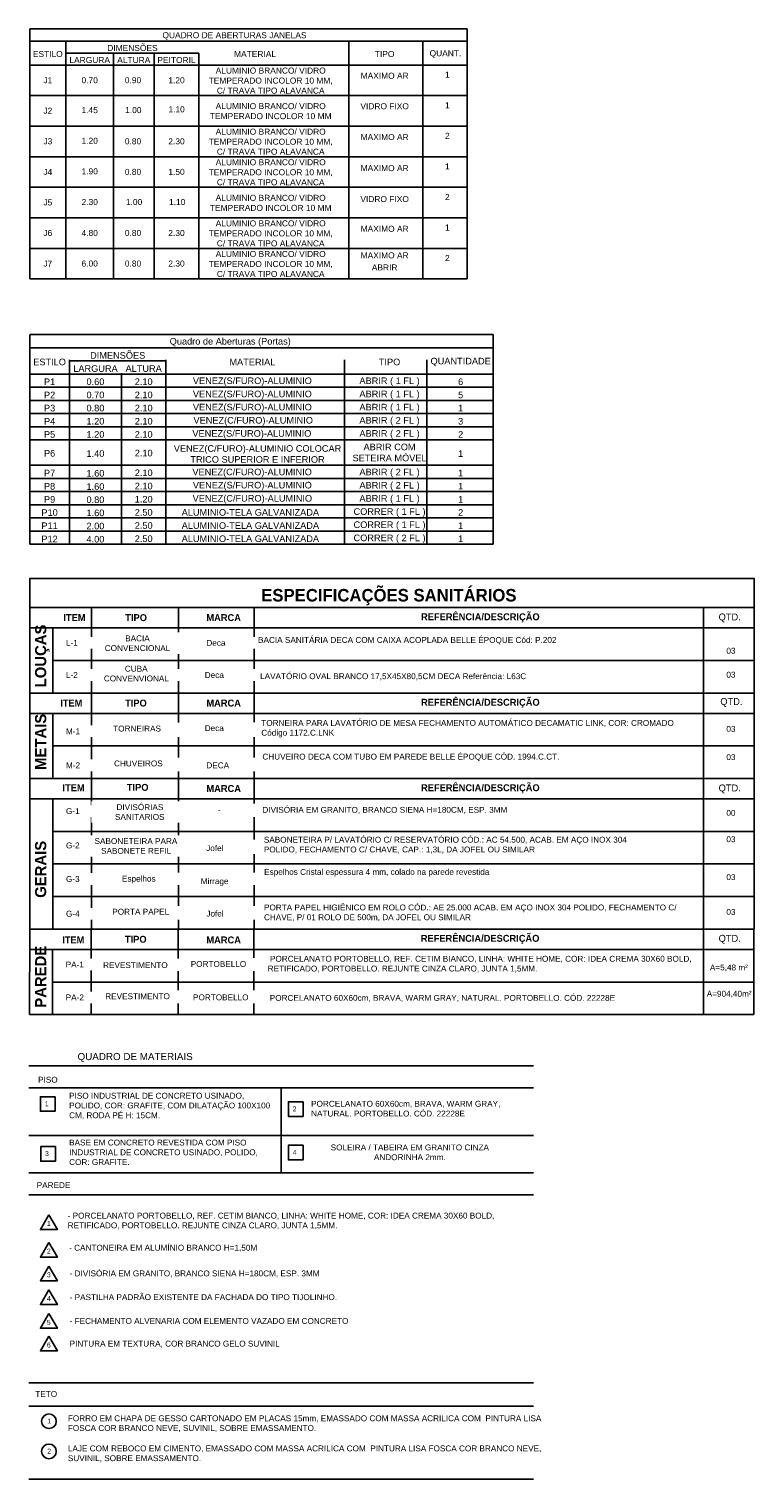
# Model space of a CAD drawing. Header units: metres. Extents: x -44 to 208, y -13 to 238.
# Tile 5 of 154: x 59 to 82, y -13 to 32. Entities that reach past the tile are written whole.
import ezdxf

# ---------------------------------------------------------------- set-up
doc = ezdxf.new("R2010")
doc.units = ezdxf.units.M
doc.header["$MEASUREMENT"] = 0
for name, color, linetype, lineweight in [('A-DETL', 90, 'Continuous', 18), ('G-ANNO-TEXT', 231, 'Continuous', 9), ('VIS-V03', 4, 'Continuous', 25)]:
    doc.layers.add(name, color=color, linetype=linetype, lineweight=lineweight)
doc.layers.add('TXT-ESP', color=40, linetype='Continuous')
doc.layers.add('VIS-V06', color=9, linetype='Continuous')
doc.styles.add('ARIAL', font='arial.ttf')
doc.styles.add('Century Gothic_5', font='GOTHIC.TTF', dxfattribs={"height": 0.023952})
doc.styles.add('Century Gothic_6', font='GOTHIC.TTF', dxfattribs={"height": 0.038323})
doc.styles.add('Century Gothic_7', font='GOTHIC.TTF', dxfattribs={"height": 0.043113})
doc.styles.add('Texto Cota', font='arial.ttf')

msp = doc.modelspace()

# ---------------------------------------------------------------- linework, layer by layer
at = {"layer": 'A-DETL'}
msp.add_line((81.668, 11.434), (59.419, 11.434), dxfattribs=at)
at = {"layer": 'TXT-ESP'}
for p, q in [((59.419, 31.82), (59.419, 24.146)), ((72.854, 31.82), (59.419, 31.82)), ((72.854, 24.146), (72.854, 31.82)), ((59.419, 31.451), (72.854, 31.451)), ((60.534, 24.146), (60.534, 31.451)), ((69.218, 24.146), (69.218, 31.451)), ((71.497, 24.146), (71.497, 31.451)), ((60.534, 31.082), (63.241, 31.082)), ((61.992, 24.146), (61.992, 31.082)), ((63.241, 31.082), (64.617, 31.082)), ((63.241, 24.146), (63.241, 31.082)), ((64.617, 24.146), (64.617, 31.082)), ((59.419, 30.713), (72.854, 30.713)), ((59.419, 29.775), (72.854, 29.775)), ((59.419, 28.836), (72.854, 28.836)), ((59.419, 28.836), (72.854, 28.836)), ((59.419, 27.898), (72.854, 27.898)), ((59.419, 26.96), (72.854, 26.96)), ((59.419, 26.022), (72.854, 26.022)), ((59.419, 25.084), (72.854, 25.084)), ((59.419, 24.146), (72.854, 24.146)), ((73.653, 22.439), (59.419, 22.439)), ((59.419, 22.435), (59.419, 16.002)), ((73.653, 16.002), (73.653, 22.437)), ((59.419, 22.035), (73.653, 22.035)), ((60.64, 16.002), (60.64, 21.66)), ((60.64, 21.631), (63.605, 21.631)), ((63.605, 16.002), (63.605, 21.66)), ((69.093, 16.002), (69.093, 21.66)), ((71.619, 16.002), (71.619, 21.66)), ((59.419, 21.226), (73.653, 21.226)), ((62.237, 16.002), (62.237, 21.255)), ((59.419, 20.822), (73.653, 20.822)), ((59.419, 20.418), (73.653, 20.418)), ((59.419, 20.014), (73.653, 20.014)), ((59.419, 19.61), (73.653, 19.61)), ((59.419, 19.205), (73.653, 19.205)), ((59.419, 18.426), (73.653, 18.426)), ((59.419, 18.022), (73.653, 18.022)), ((59.419, 17.618), (73.653, 17.618)), ((59.419, 17.214), (73.653, 17.214)), ((59.419, 16.81), (73.653, 16.81)), ((59.419, 16.406), (73.653, 16.406)), ((59.419, 16.002), (73.653, 16.002)), ((59.419, 16.002), (73.653, 16.002))]:
    msp.add_line(p, q, dxfattribs=at)
for points in [[(60.201, -0.955), (59.751, -0.955), (59.751, -1.405), (60.201, -1.405)], [(67.818, -1.111), (67.368, -1.111), (67.368, -1.561), (67.818, -1.561)], [(60.208, -2.485), (59.758, -2.485), (59.758, -2.935), (60.208, -2.935)], [(67.818, -2.448), (67.368, -2.448), (67.368, -2.898), (67.818, -2.898)], [(60.011, -4.583), (59.751, -5.033), (60.271, -5.033)], [(60.011, -5.427), (59.751, -5.877), (60.271, -5.877)], [(60.011, -6.156), (59.751, -6.606), (60.271, -6.606)], [(60.011, -6.885), (59.751, -7.335), (60.271, -7.335)], [(60.011, -7.614), (59.751, -8.064), (60.271, -8.064)], [(60.011, -8.311), (59.751, -8.761), (60.271, -8.761)]]:
    msp.add_lwpolyline(points, close=True, dxfattribs=at)
for centre in [(60.011, -10.918), (60.011, -11.843)]:
    msp.add_circle(centre, 0.225, dxfattribs=at)
at = {"layer": 'VIS-V03'}
for p, q in [((59.419, 11.434), (59.419, 14.961)), ((59.419, 14.947), (81.668, 14.947)), ((81.668, 14.961), (81.668, 11.434)), ((59.419, 14.057), (81.668, 14.057)), ((59.419, 13.434), (81.668, 13.434)), ((60.131, 11.434), (60.131, 13.448)), ((60.131, 11.434), (60.131, 13.448)), ((59.419, 11.434), (81.668, 11.434)), ((59.419, 4.188), (59.419, 11.434)), ((60.131, 11.434), (60.131, 11.441)), ((60.131, 11.434), (60.131, 11.441)), ((81.668, 11.434), (81.668, 4.188)), ((59.419, 10.811), (81.668, 10.811)), ((60.131, 9.338), (60.131, 10.811)), ((60.131, 9.797), (60.131, 10.811)), ((60.131, 8.811), (60.131, 10.188)), ((59.419, 8.811), (81.668, 8.811)), ((59.419, 8.188), (81.668, 8.188)), ((60.131, 4.188), (60.131, 8.188)), ((59.411, 1.565), (59.419, 4.188)), ((59.419, 4.188), (81.659, 4.188)), ((81.659, 4.188), (81.659, 1.565)), ((59.411, 3.565), (81.659, 3.565)), ((60.123, 1.565), (60.123, 3.565)), ((59.411, 1.565), (81.659, 1.565)), ((59.398, -0.012), (74.898, -0.012)), ((59.398, -0.682), (74.898, -0.682)), ((59.398, -3.295), (74.898, -3.295)), ((59.398, -3.965), (74.898, -3.965)), ((59.398, -9.735), (74.898, -9.735)), ((59.398, -10.459), (74.898, -10.459)), ((59.398, -12.692), (74.898, -12.692))]:
    msp.add_line(p, q, dxfattribs=at)
at = {"layer": 'VIS-V06'}
for p, q in [((61.317, 14.071), (61.317, 11.434)), ((63.989, 14.071), (63.989, 11.434)), ((66.314, 14.071), (66.314, 11.434)), ((80.12, 14.071), (80.12, 11.434)), ((61.317, 13.448), (61.317, 11.434)), ((63.989, 13.448), (63.989, 11.434)), ((66.314, 13.448), (66.314, 11.434)), ((80.12, 13.448), (80.12, 11.434)), ((60.131, 12.434), (81.668, 12.434)), ((59.419, 11.434), (81.668, 11.434)), ((61.317, 11.434), (61.317, 9.338)), ((61.317, 11.434), (61.317, 9.797)), ((63.989, 11.434), (63.989, 9.797)), ((63.989, 11.434), (63.989, 9.338)), ((66.314, 11.434), (66.314, 9.797)), ((66.314, 11.434), (66.314, 9.338)), ((80.12, 11.434), (80.12, 9.338)), ((80.12, 11.434), (80.12, 9.797)), ((60.131, 9.811), (81.668, 9.811)), ((61.317, 10.188), (61.317, 4.188)), ((63.989, 10.188), (63.989, 4.188)), ((66.314, 10.188), (66.314, 4.188)), ((80.12, 10.188), (80.12, 4.188)), ((60.131, 7.188), (81.668, 7.188)), ((60.131, 6.188), (81.668, 6.188)), ((60.131, 5.188), (81.668, 5.188)), ((59.419, 4.188), (81.668, 4.188)), ((61.309, 4.188), (61.309, 1.565)), ((63.98, 4.188), (63.98, 1.565)), ((66.306, 4.188), (66.306, 1.565)), ((80.112, 4.188), (80.112, 1.565)), ((60.131, 2.565), (81.659, 2.565)), ((67.148, -3.295), (67.148, -0.682)), ((59.398, -2.143), (74.898, -2.143))]:
    msp.add_line(p, q, dxfattribs=at)

# ---------------------------------------------------------------- texts
at = {"layer": 'G-ANNO-TEXT', "color": 7, "insert": (66.531, 14.63), "char_height": 0.38378, "width": 8.97349, "attachment_point": 1, "line_spacing_factor": 0.984117, "style": 'Century Gothic_7'}
msp.add_mtext('\\fCentury Gothic|b1|i0|c0|p34|;ESPECIFICAÇÕES SANITÁRIOS', dxfattribs=at)
at = {"layer": 'TXT-ESP', "style": 'ARIAL'}
for s, height, p in [('QUADRO DE MATERIAIS', 0.216, (60.889, 0.168)), ('PISO', 0.18, (59.678, -0.525)), ('PAREDE', 0.18, (59.635, -3.761)), ('TETO', 0.18, (59.592, -10.173))]:
    msp.add_text(s, height=height, dxfattribs=at).set_placement(p)
for s, p in [('1', (59.884, -1.247)), ('2', (67.498, -1.403)), ('3', (59.891, -2.778)), ('4', (67.501, -2.74)), ('1', (59.948, -4.926)), ('2', (59.949, -5.77)), ('3', (59.949, -6.5)), ('4', (59.949, -7.229)), ('5', (59.949, -7.958)), ('6', (59.949, -8.655)), ('1', (59.958, -10.986)), ('2', (59.958, -11.911))]:
    msp.add_text(s, height=0.15, rotation=0.0092, dxfattribs=at).set_placement(p)
at = {"layer": 'TXT-ESP'}
for s, insert, char_height, width, attachment_point, style in [('QUADRO DE ABERTURAS JANELAS', (65.71, 31.605), 0.18454, 12.39721, 5, 'Texto Cota'), ('ESTILO', (59.976, 31.051), 0.1845, 0.93105, 5, 'Texto Cota'), ('DIMENSÕES', (62.576, 31.236), 0.1845, 3.89836, 5, 'Texto Cota'), ('MATERIAL', (66.342, 31.051), 0.1845, 2.55436, 5, 'Texto Cota'), ('TIPO', (70.322, 31.051), 0.1845, 2.56393, 5, 'Texto Cota'), ('QUANT.', (72.19, 31.051), 0.1845, 1.71136, 5, 'Texto Cota'), ('LARGURA', (61.263, 30.866), 0.1845, 1.27356, 5, 'Texto Cota'), ('ALTURA', (62.617, 30.866), 0.1845, 1.06398, 5, 'Texto Cota'), ('PEITORIL', (63.929, 30.866), 0.1845, 1.19174, 5, 'Texto Cota'), ('J1', (59.976, 30.247), 0.1845, 0.93105, 5, 'Texto Cota'), ('0.70', (61.263, 30.247), 0.1845, 1.27356, 5, 'Texto Cota'), ('0.90', (62.593, 30.247), 0.1845, 1.27356, 5, 'Texto Cota'), ('1.20', (63.929, 30.247), 0.1845, 1.19174, 5, 'Texto Cota'), ('ALUMINIO BRANCO/ VIDRO TEMPERADO INCOLOR 10 MM, C/ TRAVA TIPO ALAVANCA', (66.822, 30.235), 0.18454, 3.91983, 5, 'Texto Cota'), ('MAXIMO AR', (70.322, 30.383), 0.1845, 2.56393, 5, 'Texto Cota'), ('1', (72.248, 30.417), 0.185, 1.71136, 5, 'Texto Cota'), ('J2', (59.976, 29.309), 0.1845, 0.93105, 5, 'Texto Cota'), ('1.45', (61.263, 29.328), 0.1845, 1.06398, 5, 'Texto Cota'), ('1.00', (62.603, 29.329), 0.1845, 1.06398, 5, 'Texto Cota'), ('1.10', (63.931, 29.353), 0.1845, 1.06398, 5, 'Texto Cota'), ('ALUMINIO BRANCO/ VIDRO TEMPERADO INCOLOR 10 MM ', (66.822, 29.297), 0.18454, 3.91983, 5, 'Texto Cota'), ('VIDRO FIXO', (70.322, 29.448), 0.1845, 2.56393, 5, 'Texto Cota'), ('1', (72.248, 29.479), 0.185, 1.71136, 5, 'Texto Cota'), ('J3', (59.976, 28.371), 0.1845, 0.93105, 5, 'Texto Cota'), ('1.20', (61.263, 28.387), 0.1845, 1.06398, 5, 'Texto Cota'), ('0.80', (62.593, 28.371), 0.1845, 1.27356, 5, 'Texto Cota'), ('2.30', (63.929, 28.371), 0.1845, 1.19174, 5, 'Texto Cota'), ('ALUMINIO BRANCO/ VIDRO TEMPERADO INCOLOR 10 MM, C/ TRAVA TIPO ALAVANCA', (66.822, 28.359), 0.18454, 3.91983, 5, 'Texto Cota'), ('MAXIMO AR', (70.322, 28.501), 0.1845, 2.56393, 5, 'Texto Cota'), ('2', (72.248, 28.54), 0.185, 1.71136, 5, 'Texto Cota'), ('ALUMINIO BRANCO/ VIDRO TEMPERADO INCOLOR 10 MM, C/ TRAVA TIPO ALAVANCA', (66.822, 27.421), 0.18454, 3.91983, 5, 'Texto Cota'), ('MAXIMO AR', (70.322, 27.548), 0.1845, 2.56393, 5, 'Texto Cota'), ('1', (72.248, 27.602), 0.185, 1.71136, 5, 'Texto Cota'), ('J4', (59.976, 27.433), 0.1845, 0.93105, 5, 'Texto Cota'), ('1.90', (61.263, 27.449), 0.1845, 1.06398, 5, 'Texto Cota'), ('0.80', (62.593, 27.433), 0.1845, 1.27356, 5, 'Texto Cota'), ('1.50', (63.929, 27.433), 0.1845, 1.19174, 5, 'Texto Cota'), ('ALUMINIO BRANCO/ VIDRO TEMPERADO INCOLOR 10 MM ', (66.822, 26.482), 0.18454, 3.91983, 5, 'Texto Cota'), ('VIDRO FIXO', (70.322, 26.598), 0.1845, 2.56393, 5, 'Texto Cota'), ('2', (72.248, 26.664), 0.185, 1.71136, 5, 'Texto Cota'), ('J5', (59.976, 26.495), 0.1845, 0.93105, 5, 'Texto Cota'), ('2.30', (61.263, 26.508), 0.1845, 1.06398, 5, 'Texto Cota'), ('1.00', (62.626, 26.508), 0.1845, 1.06398, 5, 'Texto Cota'), ('1.10', (63.949, 26.508), 0.1845, 1.06398, 5, 'Texto Cota'), ('ALUMINIO BRANCO/ VIDRO TEMPERADO INCOLOR 10 MM, C/ TRAVA TIPO ALAVANCA', (66.822, 25.544), 0.18454, 3.91983, 5, 'Texto Cota'), ('1', (72.248, 25.726), 0.185, 1.71136, 5, 'Texto Cota'), ('J6', (59.976, 25.557), 0.1845, 0.93105, 5, 'Texto Cota'), ('4.80', (61.263, 25.557), 0.1845, 1.27356, 5, 'Texto Cota'), ('0.80', (62.593, 25.557), 0.1845, 1.27356, 5, 'Texto Cota'), ('2.30', (63.929, 25.557), 0.1845, 1.19174, 5, 'Texto Cota'), ('MAXIMO AR', (70.322, 25.685), 0.1845, 2.56393, 5, 'Texto Cota'), ('ALUMINIO BRANCO/ VIDRO TEMPERADO INCOLOR 10 MM, C/ TRAVA TIPO ALAVANCA', (66.822, 24.606), 0.18454, 3.91983, 5, 'Texto Cota'), ('MAXIMO AR', (70.322, 24.869), 0.1845, 2.56393, 5, 'Texto Cota'), ('J7', (59.976, 24.619), 0.1845, 0.93105, 5, 'Texto Cota'), ('6.00', (61.263, 24.619), 0.1845, 1.27356, 5, 'Texto Cota'), ('0.80', (62.593, 24.619), 0.1845, 1.27356, 5, 'Texto Cota'), ('2.30', (63.929, 24.619), 0.1845, 1.19174, 5, 'Texto Cota'), ('ABRIR', (70.322, 24.499), 0.1845, 2.56393, 5, 'Texto Cota'), ('2', (72.248, 24.788), 0.185, 1.71136, 5, 'Texto Cota'), ('Quadro de Aberturas (Portas)', (65.579, 22.203), 0.20209, 12.11835, 5, 'Texto Cota'), ('DIMENSÕES', (62.122, 21.799), 0.2021, 2.76205, 5, 'Texto Cota'), ('ESTILO', (60.03, 21.597), 0.2021, 1.01964, 5, 'Texto Cota'), ('LARGURA', (61.439, 21.395), 0.2021, 1.39474, 5, 'Texto Cota'), ('ALTURA', (62.921, 21.395), 0.2021, 1.16521, 5, 'Texto Cota'), ('MATERIAL', (66.26, 21.597), 0.2021, 3.09558, 5, 'Texto Cota'), ('TIPO', (70.473, 21.597), 0.2021, 2.5585, 5, 'Texto Cota'), ('QUANTIDADE', (72.657, 21.597), 0.2021, 1.8742, 5, 'Texto Cota'), ('P1', (60.03, 20.991), 0.2021, 1.01964, 5, 'Texto Cota'), ('0.60', (61.439, 20.991), 0.2021, 1.39474, 5, 'Texto Cota'), ('2.10', (62.921, 20.991), 0.2021, 1.16521, 5, 'Texto Cota'), ('VENEZ(S/FURO)-ALUMINIO', (66.259, 20.991), 0.20209, 3.09558, 5, 'Texto Cota'), ('ABRIR ( 1 FL )', (70.473, 20.991), 0.20209, 2.5585, 5, 'Texto Cota'), ('6', (72.657, 20.991), 0.202, 1.8742, 5, 'Texto Cota'), ('P2', (60.03, 20.586), 0.2021, 1.01964, 5, 'Texto Cota'), ('0.70', (61.439, 20.586), 0.2021, 1.39474, 5, 'Texto Cota'), ('2.10', (62.921, 20.586), 0.2021, 1.16521, 5, 'Texto Cota'), ('VENEZ(S/FURO)-ALUMINIO', (66.259, 20.586), 0.20209, 3.09558, 5, 'Texto Cota'), ('ABRIR ( 1 FL )', (70.473, 20.586), 0.20209, 2.5585, 5, 'Texto Cota'), ('5', (72.657, 20.586), 0.202, 1.8742, 5, 'Texto Cota'), ('P3', (60.03, 20.182), 0.2021, 1.01964, 5, 'Texto Cota'), ('0.80', (61.439, 20.182), 0.2021, 1.39474, 5, 'Texto Cota'), ('2.10', (62.921, 20.182), 0.2021, 1.16521, 5, 'Texto Cota'), ('VENEZ(S/FURO)-ALUMINIO', (66.259, 20.182), 0.20209, 3.09558, 5, 'Texto Cota'), ('ABRIR ( 1 FL )', (70.473, 20.182), 0.20209, 2.5585, 5, 'Texto Cota'), ('1', (72.657, 20.182), 0.202, 1.8742, 5, 'Texto Cota'), ('P4', (60.03, 19.778), 0.2021, 1.01964, 5, 'Texto Cota'), ('1.20', (61.439, 19.778), 0.2021, 1.39474, 5, 'Texto Cota'), ('2.10', (62.921, 19.778), 0.2021, 1.16521, 5, 'Texto Cota'), ('VENEZ(C/FURO)-ALUMINIO', (66.285, 19.778), 0.20209, 3.09558, 5, 'Texto Cota'), ('ABRIR ( 2 FL )', (70.473, 19.778), 0.20209, 2.5585, 5, 'Texto Cota'), ('3', (72.657, 19.778), 0.202, 1.8742, 5, 'Texto Cota'), ('P5', (60.03, 19.374), 0.2021, 1.01964, 5, 'Texto Cota'), ('1.20', (61.439, 19.374), 0.2021, 1.39474, 5, 'Texto Cota'), ('2.10', (62.921, 19.374), 0.2021, 1.16521, 5, 'Texto Cota'), ('VENEZ(S/FURO)-ALUMINIO', (66.244, 19.374), 0.20209, 3.09558, 5, 'Texto Cota'), ('ABRIR ( 2 FL )', (70.473, 19.374), 0.20209, 2.5585, 5, 'Texto Cota'), ('2', (72.657, 19.374), 0.202, 1.8742, 5, 'Texto Cota'), ('P6', (60.03, 18.793), 0.2021, 1.01964, 5, 'Texto Cota'), ('1.40', (61.439, 18.785), 0.2021, 1.39474, 5, 'Texto Cota'), ('2.10', (62.921, 18.8), 0.2021, 1.16521, 5, 'Texto Cota'), ('VENEZ(C/FURO)-ALUMINIO COLOCAR TRICO SUPERIOR E INFERIOR  ', (66.417, 18.773), 0.20209, 5.79605, 5, 'Texto Cota'), ('ABRIR COM SETEIRA MÓVEL', (70.473, 18.819), 0.20209, 2.5585, 5, 'Texto Cota'), ('1', (72.657, 18.787), 0.202, 1.8742, 5, 'Texto Cota'), ('P7', (60.03, 18.188), 0.2021, 1.01964, 5, 'Texto Cota'), ('1.60', (61.439, 18.18), 0.2021, 1.39474, 5, 'Texto Cota'), ('2.10', (62.921, 18.195), 0.2021, 1.16521, 5, 'Texto Cota'), ('VENEZ(C/FURO)-ALUMINIO', (66.252, 18.191), 0.20209, 3.09558, 5, 'Texto Cota'), ('ABRIR ( 2 FL )', (70.473, 18.191), 0.20209, 2.5585, 5, 'Texto Cota'), ('1', (72.657, 18.191), 0.202, 1.8742, 5, 'Texto Cota'), ('P8', (60.03, 17.782), 0.2021, 1.01964, 5, 'Texto Cota'), ('1.60', (61.439, 17.773), 0.2021, 1.39474, 5, 'Texto Cota'), ('2.10', (62.921, 17.788), 0.2021, 1.16521, 5, 'Texto Cota'), ('VENEZ(S/FURO)-ALUMINIO', (66.259, 17.787), 0.20209, 3.09558, 5, 'Texto Cota'), ('ABRIR ( 2 FL )', (70.473, 17.784), 0.20209, 2.5585, 5, 'Texto Cota'), ('1', (72.657, 17.787), 0.202, 1.8742, 5, 'Texto Cota'), ('P9', (60.03, 17.378), 0.2021, 1.01964, 5, 'Texto Cota'), ('0.80', (61.439, 17.369), 0.2021, 1.39474, 5, 'Texto Cota'), ('1.20', (62.921, 17.384), 0.2021, 1.16521, 5, 'Texto Cota'), ('VENEZ(C/FURO)-ALUMINIO', (66.259, 17.383), 0.20209, 3.09558, 5, 'Texto Cota'), ('ABRIR ( 1 FL )', (70.473, 17.38), 0.20209, 2.5585, 5, 'Texto Cota'), ('1', (72.657, 17.383), 0.202, 1.8742, 5, 'Texto Cota'), ('P10', (60.03, 16.974), 0.2021, 1.01964, 5, 'Texto Cota'), ('1.60', (61.439, 16.965), 0.2021, 1.39474, 5, 'Texto Cota'), ('2.50', (62.921, 16.98), 0.2021, 1.16521, 5, 'Texto Cota'), ('ALUMINIO-TELA GALVANIZADA', (66.198, 16.979), 0.20209, 4.67797, 5, 'Texto Cota'), ('CORRER ( 1 FL )', (70.473, 16.976), 0.20209, 2.5585, 5, 'Texto Cota'), ('2', (72.657, 16.979), 0.202, 1.8742, 5, 'Texto Cota'), ('P11', (60.03, 16.57), 0.2021, 1.01964, 5, 'Texto Cota'), ('2.00', (61.439, 16.561), 0.2021, 1.39474, 5, 'Texto Cota'), ('2.50', (62.921, 16.576), 0.2021, 1.16521, 5, 'Texto Cota'), ('ALUMINIO-TELA GALVANIZADA', (66.198, 16.575), 0.20209, 4.67797, 5, 'Texto Cota'), ('CORRER ( 1 FL )', (70.473, 16.572), 0.20209, 2.5585, 5, 'Texto Cota'), ('1', (72.657, 16.575), 0.202, 1.8742, 5, 'Texto Cota'), ('P12', (60.03, 16.166), 0.2021, 1.01964, 5, 'Texto Cota'), ('4.00', (61.439, 16.157), 0.2021, 1.39474, 5, 'Texto Cota'), ('2.50', (62.921, 16.172), 0.2021, 1.16521, 5, 'Texto Cota'), ('ALUMINIO-TELA GALVANIZADA', (66.198, 16.171), 0.20209, 4.67797, 5, 'Texto Cota'), ('CORRER ( 2 FL )', (70.473, 16.168), 0.20209, 2.5585, 5, 'Texto Cota'), ('1', (72.657, 16.171), 0.202, 1.8742, 5, 'Texto Cota'), ('03', (80.819, 12.824), 0.18, 10.99641, 1, 'ARIAL'), ('03', (80.819, 12.089), 0.18, 10.99641, 1, 'ARIAL'), ('03', (80.819, 10.424), 0.18, 10.99641, 1, 'ARIAL'), ('03', (80.819, 9.558), 0.18, 10.99641, 1, 'ARIAL'), ('00', (80.819, 7.846), 0.18, 10.99641, 1, 'ARIAL'), ('03', (80.819, 7.038), 0.18, 10.99641, 1, 'ARIAL'), ('03', (80.819, 5.874), 0.18, 10.99641, 1, 'ARIAL'), ('03', (80.819, 4.806), 0.18, 10.99641, 1, 'ARIAL'), (' PORCELANATO PORTOBELLO, REF. CETIM BIANCO, LINHA: WHITE HOME, COR: IDEA CREMA 30X60 BOLD,    RETIFICADO, PORTOBELLO. REJUNTE CINZA CLARO, JUNTA 1,5MM.', (66.73, 3.368), 0.18, 14.12069, 1, 'ARIAL'), ('A=5,48 m²', (80.313, 3.101), 0.18, 10.99641, 1, 'ARIAL'), ('A=904,40m²', (80.216, 2.294), 0.18, 10.99641, 1, 'ARIAL'), ('PORCELANATO 60X60cm, BRAVA, WARM GRAY, NATURAL. PORTOBELLO. CÓD. 22228E{\\H1.2568x; }', (66.794, 2.167), 0.18, 11.3229, 1, 'ARIAL'), ('PISO INDUSTRIAL DE CONCRETO USINADO, POLIDO, COR: GRAFITE, COM DILATAÇÃO 100X100 CM, RODA PÉ H: 15CM.', (60.631, -0.836), 0.18, 6.2526, 1, 'ARIAL'), ('PORCELANATO 60X60cm, BRAVA, WARM GRAY, NATURAL. PORTOBELLO. CÓD. 22228E{\\H1.2568x; }', (68.064, -1.083), 0.18, 5.9551, 1, 'ARIAL'), ('BASE EM CONCRETO REVESTIDA COM PISO INDUSTRIAL DE CONCRETO USINADO, POLIDO, COR: GRAFITE.', (60.631, -2.273), 0.18, 6.2526, 1, 'ARIAL'), ('SOLEIRA / TABEIRA EM GRANITO CINZA ANDORINHA 2mm.', (71.096, -2.665), 0.18, 6.26303, 5, 'ARIAL'), ('- PORCELANATO PORTOBELLO, REF. CETIM BIANCO, LINHA: WHITE HOME, COR: IDEA CREMA 30X60 BOLD, RETIFICADO, PORTOBELLO. REJUNTE CINZA CLARO, JUNTA 1,5MM.', (60.587, -4.516), 0.18, 14.12069, 1, 'ARIAL'), ('- CANTONEIRA EM ALUMÍNIO BRANCO H=1,50M', (60.631, -5.502), 0.18, 11.33487, 1, 'ARIAL'), ('FORRO EM CHAPA DE GESSO CARTONADO EM PLACAS 15mm, EMASSADO COM MASSA ACRILICA COM  PINTURA LISA FOSCA COR BRANCO NEVE, SUVINIL, SOBRE EMASSAMENTO.', (60.592, -10.738), 0.18, 14.80882, 1, 'ARIAL'), ('LAJE COM REBOCO EM CIMENTO, EMASSADO COM MASSA ACRILICA COM  PINTURA LISA FOSCA COR BRANCO NEVE, SUVINIL, SOBRE EMASSAMENTO.', (60.592, -11.663), 0.18, 14.80882, 1, 'ARIAL')]:
    msp.add_mtext(s, dxfattribs=dict(at, insert=insert, char_height=char_height, width=width, attachment_point=attachment_point, style=style))
at = {"layer": 'TXT-ESP', "char_height": 0.34113, "width": 2.25174, "attachment_point": 1, "rotation": 90, "line_spacing_factor": 0.984117, "style": 'Century Gothic_6'}
for s, insert in [('\\fCentury Gothic|b1|i0|c0|p34|;LOUÇAS', (59.585, 11.611)), ('\\fCentury Gothic|b1|i0|c0|p34|;METAIS', (59.585, 9.076)), ('\\fCentury Gothic|b1|i0|c0|p34|;GERAIS', (59.585, 5.15)), ('\\fCentury Gothic|b1|i0|c0|p34|;PAREDE', (59.585, 1.776))]:
    msp.add_mtext(s, dxfattribs=dict(at, insert=insert))
at = {"layer": 'TXT-ESP', "char_height": 0.18, "attachment_point": 1, "style": 'ARIAL', "bg_fill": 2}
for s, insert, width in [('L-1', (60.534, 13.066), 10.99641), ('Deca', (64.847, 13.066), 10.99641), ('L-2', (60.534, 12.079), 10.99641), ('Deca', (64.796, 12.079), 10.99641), ('M-1', (60.534, 10.351), 10.99641), ('TORNEIRAS', (61.985, 10.435), 10.99641), ('Deca', (64.796, 10.448), 10.99641), ('CHUVEIROS', (62.01, 9.364), 10.99641), ('M-2', (60.534, 9.306), 10.99641), ('DECA', (64.847, 9.306), 10.99641), ('G-1', (60.534, 7.901), 10.99641), ('-', (65.199, 7.945), 10.99641), ('G-2', (60.534, 6.847), 10.99641), ('Jofel', (64.84, 6.765), 10.99641), ('G-3', (60.534, 5.817), 10.99641), ('Espelhos', (62.254, 5.827), 10.99641), ('Mirrage', (64.674, 5.75), 1.17701), ('G-4', (60.534, 4.751), 10.99641), ('PORTA PAPEL', (61.956, 4.813), 10.99641), ('Jofel', (64.846, 4.755), 10.99641), ('PA-1', (60.526, 3.192), 10.99641), ('REVESTIMENTO', (61.674, 3.173), 10.99641), ('PORTOBELLO', (64.366, 3.209), 10.99641), ('PA-2', (60.526, 2.182), 10.99641), ('REVESTIMENTO', (61.74, 2.218), 10.99641), ('PORTOBELLO', (64.437, 2.184), 10.99641), ('- DIVISÓRIA EM GRANITO, BRANCO SIENA H=180CM, ESP. 3MM', (60.646, -6.291), 10.99641), ('- PASTILHA PADRÃO EXISTENTE DA FACHADA DO TIPO TIJOLINHO.', (60.646, -7.02), 10.99641), ('- FECHAMENTO ALVENARIA COM ELEMENTO VAZADO EM CONCRETO', (60.646, -7.75), 10.99641), ('PINTURA EM TEXTURA, COR BRANCO GELO SUVINIL', (60.646, -8.446), 10.99641)]:
    msp.add_mtext(s, dxfattribs=dict(at, insert=insert, width=width))

# ---------------------------------------------------------------- next in the draw order: texts
at = {"layer": 'G-ANNO-TEXT', "color": 7, "insert": (80.581, 13.877), "char_height": 0.2132, "width": 0.09897, "attachment_point": 1, "line_spacing_factor": 0.984117, "style": 'Century Gothic_5', "bg_fill": 3, "box_fill_scale": 1.25, "bg_fill_color": 0, "bg_fill_transparency": 0}
msp.add_mtext('QTD.', dxfattribs=at)
at = {"layer": 'TXT-ESP', "attachment_point": 1, "line_spacing_factor": 0.984117, "style": 'Century Gothic_5', "bg_fill": 3, "box_fill_scale": 1.25, "bg_fill_color": 0, "bg_fill_transparency": 0}
for s, insert, char_height, width in [('{\\fCentury Gothic|b1|i0|c0|p34;ITEM}', (60.455, 13.857), 0.21321, 0.75307), ('\\fCentury Gothic|b1|i0|c0|p34|;TIPO', (62.356, 13.857), 0.21321, 0.75307), ('\\fCentury Gothic|b1|i0|c0|p34|;MARCA', (64.847, 13.857), 0.21321, 0.75307), ('\\fCentury Gothic|b1|i0|c0|p34|;REFERÊNCIA/DESCRIÇÃO', (71.44, 13.882), 0.21321, 0.75307), ('\\fCentury Gothic|b1|i0|c0|p34|;ITEM', (60.357, 11.234), 0.21321, 0.75307), ('\\fCentury Gothic|b1|i0|c0|p34|;TIPO', (62.35, 11.234), 0.21321, 0.75307), ('\\fCentury Gothic|b1|i0|c0|p34|;MARCA', (64.847, 11.234), 0.21321, 0.75307), ('\\fCentury Gothic|b1|i0|c0|p34|;REFERÊNCIA/DESCRIÇÃO', (71.44, 11.258), 0.21321, 0.75307), ('QTD.', (80.633, 11.282), 0.2132, 0.75307), ('\\fCentury Gothic|b1|i0|c0|p34|;ITEM', (60.426, 8.635), 0.21321, 0.75307), ('\\fCentury Gothic|b1|i0|c0|p34|;TIPO', (62.404, 8.647), 0.21321, 0.75307), ('\\fCentury Gothic|b1|i0|c0|p34|;MARCA', (64.847, 8.611), 0.21321, 0.75307), ('\\fCentury Gothic|b1|i0|c0|p34|;REFERÊNCIA/DESCRIÇÃO', (71.44, 8.635), 0.21321, 0.75307), ('QTD.', (80.581, 8.628), 0.2132, 0.04556), ('\\fCentury Gothic|b1|i0|c0|p34|;ITEM', (60.419, 3.963), 0.21321, 0.75307), ('\\fCentury Gothic|b1|i0|c0|p34|;TIPO', (62.345, 3.983), 0.21321, 0.75307), ('\\fCentury Gothic|b1|i0|c0|p34|;MARCA', (64.847, 3.963), 0.21321, 0.75307), ('\\fCentury Gothic|b1|i0|c0|p34|;REFERÊNCIA/DESCRIÇÃO', (71.432, 4.012), 0.21321, 0.75307), ('QTD.', (80.581, 4.012), 0.2132, 0.04556)]:
    msp.add_mtext(s, dxfattribs=dict(at, insert=insert, char_height=char_height, width=width))
at = {"layer": 'TXT-ESP', "char_height": 0.18, "attachment_point": 1, "style": 'ARIAL', "bg_fill": 2}
for s, insert, width in [('\\pi0.87915;BACIA \\P\\pi0.25216;CONVENCIONAL', (61.473, 13.205), 2.49487), ('BACIA SANITÁRIA DECA COM CAIXA ACOPLADA BELLE ÉPOQUE Cód: P.202', (66.434, 13.155), 10.99641), ('\\pi0.80453;CUBA \\P\\pi0.15942;CONVENVIONAL ', (61.538, 12.273), 2.29553), ('LAVATÓRIO OVAL BRANCO 17,5X45X80,5CM DECA Referência: L63C', (66.496, 12.042), 10.99641), ('TORNEIRA PARA LAVATÓRIO DE MESA FECHAMENTO AUTOMÁTICO DECAMATIC LINK, COR: CROMADO\\PCódigo 1172.C.LNK', (66.533, 10.607), 13.0153), ('CHUVEIRO DECA COM TUBO EM PAREDE BELLE ÉPOQUE CÓD. 1994.C.CT.', (66.567, 9.573), 10.99641), ('\\pi0.67834;DIVISÓRIAS \\P\\pi0.63242;SANITARIOS', (61.407, 8.022), 2.7634), ('DIVISÓRIA EM GRANITO, BRANCO SIENA H=180CM, ESP. 3MM', (66.567, 7.94), 10.99641), ('\\pi0.053843;SABONETEIRA PARA \\P\\pi0.25416;SABONETE REFIL', (61.358, 6.981), 2.63996), ('\\pt3.6;SABONETEIRA P/ LAVATÓRIO C/ RESERVATÓRIO CÓD.: AC 54.500, ACAB. EM AÇO INOX 304 \\PPOLIDO, FECHAMENTO C/ CHAVE, CAP.: 1,3L, DA JOFEL OU SIMILAR', (66.612, 7.023), 12.83165), ('Espelhos Cristal espessura 4 mm, colado na parede revestida', (66.621, 6.034), 12.83165), ('\\pt3.6;PORTA PAPEL HIGIÊNICO EM ROLO CÓD.: AE 25.000 ACAB. EM AÇO INOX 304 POLIDO, FECHAMENTO C/ CHAVE, P/ 01 ROLO DE 500m, DA JOFEL OU SIMILAR', (66.616, 4.943), 12.9116)]:
    msp.add_mtext(s, dxfattribs=dict(at, insert=insert, width=width))

doc.saveas('drawing.dxf')
